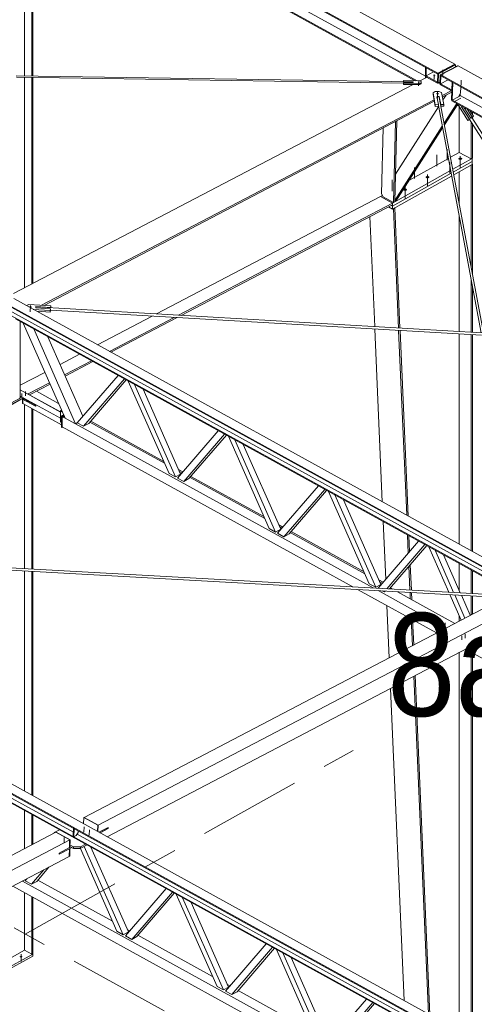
# Model space of a CAD drawing. Header units: millimetres. Extents: x -260 to 160, y -50 to 247.
# Tile 53 of 74: x -118 to -105, y 180 to 209. Entities that reach past the tile are written whole.
import ezdxf

# ---------------------------------------------------------------- set-up
doc = ezdxf.new("R2010")
doc.units = ezdxf.units.MM
for name, pattern in [('XKITLINE00', [0]), ('XKITLINE02', [4, 2, -2]), ('XKITLINE03', [6, 3, -1, 1, -1])]:
    doc.linetypes.add(name, pattern=pattern)
for name, color, linetype, lineweight in [('Element', 2, 'Continuous', 0), ('Spoina', 1, 'Continuous', 0), ('Śruba', 3, 'Continuous', 0)]:
    doc.layers.add(name, color=color, linetype=linetype, lineweight=lineweight)
doc.styles.add('ARIAL', font='ARIAL.TTF')

msp = doc.modelspace()

# ---------------------------------------------------------------- hatches: boundary and pattern name
at = {"layer": 'Śruba'}
for points in [[(-105.684, 207.102), (-105.69, 207.103), (-105.695, 207.105), (-105.7, 207.107), (-105.704, 207.11), (-105.707, 207.113), (-105.709, 207.116), (-105.709, 207.119), (-105.709, 207.123), (-105.707, 207.126), (-105.704, 207.129), (-105.7, 207.131), (-105.695, 207.133), (-105.689, 207.135), (-105.683, 207.136), (-105.677, 207.136), (-105.671, 207.135), (-105.665, 207.134), (-105.659, 207.132), (-105.654, 207.13), (-105.65, 207.127), (-105.647, 207.124), (-105.646, 207.121), (-105.645, 207.118), (-105.646, 207.114), (-105.648, 207.111), (-105.651, 207.108), (-105.655, 207.106), (-105.66, 207.104), (-105.665, 207.102), (-105.671, 207.101), (-105.678, 207.101)], [(-106.135, 206.916), (-106.139, 206.917), (-106.144, 206.918), (-106.147, 206.92), (-106.15, 206.922), (-106.153, 206.925), (-106.154, 206.927), (-106.154, 206.93), (-106.154, 206.932), (-106.152, 206.935), (-106.15, 206.937), (-106.147, 206.939), (-106.143, 206.941), (-106.139, 206.942), (-106.134, 206.943), (-106.129, 206.943), (-106.124, 206.942), (-106.12, 206.941), (-106.115, 206.94), (-106.112, 206.938), (-106.108, 206.936), (-106.106, 206.934), (-106.105, 206.931), (-106.104, 206.929), (-106.105, 206.926), (-106.106, 206.923), (-106.109, 206.921), (-106.112, 206.919), (-106.116, 206.918), (-106.12, 206.917), (-106.125, 206.916), (-106.13, 206.916)], [(-105.589, 206.573), (-105.596, 206.574), (-105.603, 206.576), (-105.609, 206.579), (-105.614, 206.582), (-105.617, 206.586), (-105.619, 206.59), (-105.62, 206.594), (-105.619, 206.598), (-105.617, 206.602), (-105.613, 206.606), (-105.608, 206.609), (-105.602, 206.611), (-105.595, 206.613), (-105.588, 206.614), (-105.58, 206.614), (-105.573, 206.614), (-105.565, 206.612), (-105.559, 206.61), (-105.553, 206.607), (-105.548, 206.604), (-105.544, 206.6), (-105.542, 206.596), (-105.542, 206.592), (-105.542, 206.588), (-105.545, 206.584), (-105.548, 206.581), (-105.553, 206.577), (-105.559, 206.575), (-105.566, 206.573), (-105.574, 206.572), (-105.581, 206.572)], [(-104.929, 204.667), (-104.94, 204.669), (-104.95, 204.672), (-104.958, 204.676), (-104.965, 204.681), (-104.971, 204.686), (-104.974, 204.692), (-104.975, 204.698), (-104.974, 204.704), (-104.971, 204.71), (-104.965, 204.716), (-104.958, 204.721), (-104.95, 204.725), (-104.94, 204.728), (-104.929, 204.729), (-104.918, 204.73), (-104.907, 204.729), (-104.896, 204.728), (-104.886, 204.725), (-104.878, 204.721), (-104.87, 204.716), (-104.865, 204.71), (-104.862, 204.704), (-104.861, 204.698), (-104.862, 204.692), (-104.865, 204.686), (-104.87, 204.681), (-104.878, 204.676), (-104.886, 204.672), (-104.896, 204.669), (-104.907, 204.667), (-104.918, 204.666)], [(-105.885, 204.132), (-105.895, 204.133), (-105.905, 204.136), (-105.914, 204.14), (-105.921, 204.145), (-105.926, 204.151), (-105.929, 204.157), (-105.931, 204.163), (-105.929, 204.169), (-105.926, 204.175), (-105.921, 204.18), (-105.914, 204.185), (-105.905, 204.189), (-105.895, 204.192), (-105.885, 204.194), (-105.873, 204.195), (-105.862, 204.194), (-105.852, 204.192), (-105.842, 204.189), (-105.833, 204.185), (-105.826, 204.18), (-105.821, 204.175), (-105.817, 204.169), (-105.816, 204.163), (-105.817, 204.157), (-105.821, 204.151), (-105.826, 204.145), (-105.833, 204.14), (-105.842, 204.136), (-105.852, 204.133), (-105.862, 204.132), (-105.873, 204.131)], [(-106.538, 203.765), (-106.549, 203.767), (-106.559, 203.77), (-106.568, 203.774), (-106.575, 203.779), (-106.58, 203.784), (-106.583, 203.79), (-106.584, 203.796), (-106.583, 203.803), (-106.58, 203.809), (-106.575, 203.814), (-106.568, 203.819), (-106.559, 203.823), (-106.549, 203.826), (-106.538, 203.828), (-106.527, 203.828), (-106.516, 203.828), (-106.505, 203.826), (-106.495, 203.823), (-106.487, 203.819), (-106.48, 203.814), (-106.474, 203.809), (-106.471, 203.803), (-106.47, 203.796), (-106.471, 203.79), (-106.474, 203.784), (-106.48, 203.779), (-106.487, 203.774), (-106.495, 203.77), (-106.505, 203.767), (-106.516, 203.765), (-106.527, 203.765)], [(-117.46, 200.361), (-117.467, 200.362), (-117.474, 200.365), (-117.48, 200.367), (-117.485, 200.371), (-117.488, 200.374), (-117.49, 200.378), (-117.491, 200.383), (-117.49, 200.387), (-117.488, 200.391), (-117.484, 200.394), (-117.479, 200.397), (-117.473, 200.4), (-117.466, 200.401), (-117.459, 200.402), (-117.451, 200.403), (-117.443, 200.402), (-117.436, 200.401), (-117.429, 200.399), (-117.424, 200.396), (-117.419, 200.392), (-117.415, 200.389), (-117.413, 200.385), (-117.412, 200.381), (-117.413, 200.376), (-117.416, 200.373), (-117.419, 200.369), (-117.424, 200.366), (-117.43, 200.363), (-117.437, 200.362), (-117.445, 200.361), (-117.452, 200.36)], [(-117.731, 181.433), (-117.739, 181.434), (-117.745, 181.436), (-117.751, 181.438), (-117.756, 181.442), (-117.76, 181.446), (-117.762, 181.45), (-117.763, 181.454), (-117.762, 181.458), (-117.76, 181.462), (-117.756, 181.466), (-117.751, 181.469), (-117.745, 181.472), (-117.739, 181.474), (-117.731, 181.475), (-117.724, 181.476), (-117.716, 181.475), (-117.709, 181.474), (-117.702, 181.472), (-117.696, 181.469), (-117.691, 181.466), (-117.687, 181.462), (-117.685, 181.458), (-117.684, 181.454), (-117.685, 181.45), (-117.687, 181.446), (-117.691, 181.442), (-117.696, 181.438), (-117.702, 181.436), (-117.709, 181.434), (-117.716, 181.433), (-117.724, 181.432)]]:
    msp.add_hatch(color=256, dxfattribs=at).paths.add_polyline_path(points, flags=17)

# ---------------------------------------------------------------- linework, layer by layer
at = {"layer": 'Element', "linetype": 'XKITLINE00', "lineweight": 0}
for p, q in [((-105.073, 207.453), (-132.395, 222.501)), ((-132.898, 222.207), (-105.576, 207.16)), ((-132.897, 222.237), (-105.575, 207.19)), ((-117.671, 213.563), (-105.936, 207.1)), ((-117.73, 213.304), (-106.232, 206.971)), ((-117.729, 213.334), (-106.175, 206.97)), ((-117.621, 207.112), (-117.621, 213.243)), ((-117.415, 207.109), (-117.415, 213.13)), ((-117.383, 207.108), (-117.383, 213.113)), ((-105.576, 207.181), (-105.073, 207.444)), ((-105.575, 207.19), (-105.073, 207.453)), ((-105.053, 207.433), (-105.555, 207.17)), ((-105.505, 207.142), (-105.002, 207.405)), ((-104.981, 207.403), (-105.484, 207.14)), ((-105.073, 207.453), (-105.073, 207.444)), ((-105.073, 207.444), (-105.053, 207.433)), ((-105.054, 207.378), (-105.053, 207.433)), ((-105.002, 207.405), (-104.99, 207.398)), ((-104.981, 207.403), (-74.636, 190.69)), ((-117.867, 207.116), (-106.29, 206.938)), ((-105.937, 207.048), (-105.929, 207.355)), ((-105.917, 207.116), (-105.918, 207.086)), ((-105.917, 207.116), (-105.701, 207.229)), ((-105.582, 206.931), (-105.917, 207.116)), ((-105.915, 207.117), (-105.909, 207.343)), ((-105.583, 206.91), (-105.576, 207.181)), ((-105.576, 207.16), (-105.575, 207.19)), ((-105.555, 207.17), (-105.576, 207.181)), ((-105.562, 206.899), (-105.555, 207.17)), ((-105.512, 206.871), (-105.505, 207.142)), ((-105.505, 207.142), (-105.484, 207.131)), ((-105.491, 206.86), (-105.484, 207.131)), ((-105.484, 207.14), (-105.485, 207.11)), ((-105.485, 207.11), (-90.445, 198.827)), ((-105.484, 207.14), (-75.139, 190.427)), ((-117.94, 200.769), (-106.294, 206.861)), ((-117.861, 207.073), (-106.576, 206.9)), ((-117.621, 200.936), (-117.621, 207.07)), ((-117.415, 201.043), (-117.415, 207.067)), ((-117.383, 201.06), (-117.383, 207.066)), ((-106.577, 206.946), (-106.576, 206.976)), ((-106.577, 206.942), (-106.577, 206.946)), ((-106.576, 206.948), (-106.576, 206.976)), ((-106.576, 206.976), (-106.094, 206.969)), ((-106.576, 206.942), (-106.576, 206.948)), ((-106.29, 206.943), (-106.576, 206.948)), ((-106.576, 206.894), (-106.576, 206.925)), ((-106.575, 206.896), (-106.576, 206.925)), ((-106.576, 206.925), (-106.29, 206.92)), ((-106.576, 206.866), (-106.575, 206.896)), ((-106.576, 206.866), (-106.576, 206.894)), ((-106.094, 206.858), (-106.576, 206.866)), ((-106.093, 206.888), (-106.575, 206.896)), ((-106.29, 206.938), (-106.29, 206.943)), ((-106.29, 206.936), (-106.29, 206.943)), ((-106.29, 206.934), (-106.29, 206.938)), ((-106.29, 206.921), (-106.29, 206.934)), ((-106.29, 206.92), (-106.29, 206.927)), ((-106.29, 206.92), (-106.29, 206.921)), ((-106.094, 206.969), (-106.058, 206.949)), ((-106.094, 206.858), (-106.093, 206.888)), ((-106.094, 206.858), (-106.059, 206.877)), ((-106.058, 206.907), (-106.093, 206.888)), ((-106.091, 206.967), (-105.892, 207.072)), ((-106.059, 206.877), (-106.058, 206.907)), ((-106.058, 206.949), (-106.058, 206.907)), ((-105.918, 207.086), (-105.583, 206.901)), ((-105.917, 207.059), (-105.916, 207.085)), ((-105.583, 206.901), (-105.582, 206.931)), ((-105.562, 206.899), (-105.583, 206.91)), ((-105.583, 206.901), (-105.575, 206.906)), ((-105.51, 206.926), (-105.562, 206.899)), ((-105.491, 206.86), (-105.512, 206.871)), ((-105.491, 206.881), (-105.492, 206.851)), ((-105.492, 206.851), (-105.157, 206.667)), ((-105.491, 206.881), (-105.275, 206.994)), ((-105.156, 206.697), (-105.491, 206.881)), ((-105.491, 206.86), (-105.491, 206.86)), ((-105.164, 206.703), (-105.158, 206.93)), ((-105.138, 206.919), (-105.151, 206.41)), ((-105.712, 206.569), (-105.711, 206.617)), ((-105.712, 206.569), (-105.647, 206.225)), ((-105.711, 206.617), (-105.647, 206.658)), ((-105.646, 206.273), (-105.711, 206.617)), ((-105.647, 206.658), (-105.54, 206.662)), ((-105.54, 206.662), (-105.462, 206.626)), ((-105.462, 206.626), (-105.397, 206.282)), ((-105.446, 206.542), (-105.182, 206.68)), ((-105.438, 206.499), (-105.166, 206.641)), ((-105.422, 206.415), (-105.333, 206.554)), ((-105.172, 206.421), (-105.165, 206.671)), ((-105.157, 206.667), (-105.156, 206.697)), ((-105.157, 206.667), (-105.155, 206.667)), ((-105.156, 206.697), (-105.154, 206.698)), ((-104.973, 206.504), (-104.908, 206.612)), ((-104.965, 206.517), (-104.92, 206.541)), ((-104.92, 206.541), (-104.919, 206.594)), ((-104.92, 206.541), (-91.07, 198.913)), ((-104.908, 206.612), (-104.904, 206.79)), ((-117.129, 200.43), (-105.683, 206.418)), ((-117.048, 200.425), (-105.675, 206.375)), ((-105.647, 206.225), (-105.646, 206.273)), ((-105.557, 206.276), (-105.646, 206.273)), ((-105.6, 206.506), (-105.585, 206.506)), ((-105.6, 206.506), (-105.557, 206.276)), ((-105.596, 206.496), (-105.597, 206.492)), ((-105.583, 206.508), (-105.596, 206.496)), ((-105.565, 206.513), (-105.583, 206.508)), ((-105.548, 206.51), (-105.565, 206.513)), ((-105.558, 206.228), (-105.557, 206.276)), ((-104.31, 199.628), (-105.557, 206.251)), ((-105.534, 206.5), (-105.548, 206.51)), ((-105.545, 206.508), (-105.529, 206.508)), ((-105.53, 206.485), (-105.534, 206.5)), ((-105.53, 206.485), (-105.529, 206.508)), ((-104.237, 199.624), (-105.53, 206.485)), ((-105.486, 206.279), (-105.529, 206.508)), ((-105.397, 206.282), (-105.486, 206.279)), ((-105.486, 206.255), (-105.486, 206.279)), ((-105.482, 206.231), (-105.398, 206.233)), ((-105.398, 206.233), (-105.397, 206.282)), ((-105.388, 205.733), (-105.023, 206.305)), ((-105.379, 205.685), (-104.993, 206.289)), ((-105.172, 206.421), (-105.151, 206.41)), ((-105.164, 206.413), (-105.16, 206.415)), ((-105.164, 206.383), (-105.164, 206.413)), ((-105.164, 206.413), (-91.487, 198.881)), ((-105.164, 206.383), (-91.549, 198.885)), ((-105.151, 206.41), (-104.973, 206.504)), ((-105.026, 206.238), (-105.002, 206.251)), ((-105.021, 206.246), (-104.977, 206.28)), ((-105.002, 206.251), (-104.97, 206.276)), ((-104.981, 206.268), (-104.695, 205.817)), ((-106.809, 204.246), (-105.551, 206.214)), ((-105.647, 206.225), (-105.558, 206.228)), ((-104.95, 204.883), (-104.95, 206.219)), ((-104.877, 206.214), (-104.882, 206.211)), ((-104.882, 206.211), (-104.877, 206.213)), ((-104.882, 206.211), (-104.653, 205.849)), ((-104.878, 206.215), (-104.872, 206.221)), ((-100.573, 199.41), (-104.878, 206.215)), ((-104.872, 206.221), (-104.871, 206.221)), ((-104.806, 206.186), (-104.613, 205.881)), ((-104.71, 206.133), (-104.571, 205.913)), ((-104.531, 205.936), (-104.626, 206.087)), ((-104.602, 206.049), (-104.602, 206.074)), ((-104.562, 205.985), (-104.562, 206.051)), ((-106.87, 203.424), (-106.808, 205.781)), ((-106.83, 203.445), (-106.768, 205.802)), ((-106.808, 205.781), (-106.809, 205.782)), ((-106.808, 205.781), (-106.768, 205.802)), ((-106.768, 205.802), (-106.769, 205.803)), ((-104.695, 205.817), (-104.653, 205.849)), ((-104.695, 205.817), (-104.655, 205.839)), ((-104.655, 205.839), (-104.645, 205.847)), ((-104.653, 205.849), (-104.648, 205.852)), ((-104.613, 205.881), (-104.571, 205.913)), ((-104.613, 205.881), (-104.573, 205.903)), ((-104.602, 204.692), (-104.602, 205.78)), ((-100.468, 199.404), (-104.578, 205.9)), ((-104.573, 205.903), (-104.531, 205.936)), ((-104.571, 205.913), (-104.531, 205.936)), ((-104.562, 205.875), (-104.562, 205.912)), ((-104.562, 204.715), (-104.562, 205.716)), ((-107.165, 205.595), (-107.216, 203.675)), ((-106.827, 203.482), (-105.444, 205.647)), ((-106.801, 203.46), (-105.435, 205.598)), ((-105.201, 204.742), (-104.95, 204.883)), ((-104.95, 204.883), (-104.602, 204.692)), ((-106.417, 204.061), (-105.266, 204.706)), ((-105.136, 204.393), (-104.572, 204.709)), ((-105.121, 204.312), (-104.572, 204.62)), ((-105.121, 204.312), (-104.572, 204.62)), ((-105.105, 204.232), (-104.572, 204.531)), ((-104.602, 204.692), (-104.562, 204.715)), ((-104.562, 204.536), (-104.602, 204.514)), ((-104.602, 201.561), (-104.602, 204.514)), ((-104.572, 204.709), (-104.572, 204.62)), ((-104.572, 204.62), (-104.572, 204.531)), ((-104.572, 204.542), (-104.562, 204.536)), ((-104.562, 201.347), (-104.562, 204.536)), ((-106.893, 203.408), (-105.201, 204.357)), ((-106.893, 203.319), (-105.185, 204.276)), ((-106.893, 203.319), (-105.185, 204.276)), ((-104.947, 203.392), (-104.947, 204.32)), ((-106.893, 203.23), (-105.17, 204.195)), ((-107.216, 203.675), (-107.167, 203.587)), ((-113.777, 200.179), (-107.24, 203.6)), ((-113.135, 200.142), (-106.893, 203.408)), ((-107.24, 203.6), (-107.19, 203.628)), ((-106.893, 203.408), (-107.24, 203.6)), ((-107.24, 203.6), (-106.893, 203.408)), ((-107.167, 203.587), (-106.87, 203.424)), ((-106.894, 203.36), (-106.893, 203.408)), ((-106.893, 203.319), (-106.893, 203.408)), ((-106.87, 203.424), (-106.83, 203.445)), ((-106.829, 203.482), (-106.827, 203.482)), ((-106.829, 203.475), (-106.801, 203.46)), ((-106.827, 203.482), (-106.801, 203.46)), ((-113.053, 200.137), (-106.894, 203.36)), ((-107.014, 203.297), (-106.893, 203.23)), ((-106.931, 203.341), (-106.893, 203.319)), ((-106.931, 203.341), (-106.893, 203.319)), ((-106.893, 203.23), (-106.893, 203.319)), ((-106.872, 203.242), (-106.87, 203.24)), ((-106.87, 203.24), (-106.83, 203.265)), ((-106.719, 199.768), (-106.87, 203.24)), ((-106.677, 199.766), (-106.83, 203.265)), ((-107.414, 199.809), (-107.553, 203.015)), ((-104.947, 199.665), (-104.947, 203.011)), ((-104.602, 199.645), (-104.602, 201.179)), ((-104.562, 199.642), (-104.562, 200.966)), ((-117.939, 200.624), (-87.593, 183.912)), ((-87.852, 183.515), (-118.197, 200.228)), ((-118.191, 200.469), (-87.845, 183.756)), ((-118.19, 200.493), (-87.845, 183.78)), ((-118.078, 200.29), (-103.03, 192.003)), ((-117.567, 200.42), (-117.496, 200.451)), ((-117.496, 200.451), (-116.855, 200.414)), ((-116.873, 200.281), (-117.367, 200.309)), ((-117.294, 200.353), (-117.293, 200.361)), ((-117.294, 200.353), (-116.867, 200.328)), ((-117.291, 200.378), (-117.293, 200.364)), ((-117.293, 200.364), (-117.293, 200.353)), ((-117.29, 200.384), (-117.291, 200.378)), ((-117.29, 200.384), (-117.289, 200.391)), ((-117.29, 200.384), (-104.284, 199.626)), ((-117.289, 200.384), (-117.289, 200.391)), ((-116.862, 200.366), (-117.289, 200.391)), ((-117.269, 200.255), (-116.875, 200.232)), ((-116.875, 200.232), (-116.873, 200.281)), ((-116.875, 200.232), (-116.868, 200.28)), ((-116.867, 200.328), (-116.873, 200.281)), ((-116.868, 200.28), (-116.867, 200.328)), ((-116.868, 200.288), (-104.296, 199.556)), ((-116.855, 200.414), (-116.862, 200.366)), ((-116.862, 200.359), (-116.862, 200.366)), ((-116.857, 200.358), (-116.856, 200.366)), ((-116.856, 200.366), (-116.855, 200.414)), ((-117.888, 200.033), (-87.852, 183.491)), ((-117.749, 197.735), (-117.749, 199.956)), ((-115.496, 199.279), (-113.899, 200.115)), ((-115.149, 199.088), (-113.258, 200.077)), ((-115.105, 199.063), (-113.176, 200.073)), ((-116.442, 197.146), (-117.663, 199.909)), ((-116.135, 196.977), (-117.356, 199.74)), ((-107.191, 194.705), (-107.411, 199.737)), ((-106.481, 194.314), (-106.716, 199.697)), ((-106.439, 194.291), (-106.674, 199.694)), ((-115.919, 197.198), (-116.941, 199.512)), ((-104.947, 193.469), (-104.947, 199.594)), ((-104.602, 193.279), (-104.602, 199.573)), ((-104.562, 193.257), (-104.562, 199.571)), ((-116.586, 198.709), (-116.021, 199.005)), ((-116.453, 198.406), (-115.673, 198.813)), ((-116.435, 198.367), (-115.629, 198.789)), ((-117.749, 198.1), (-117.03, 198.477)), ((-116.085, 197.005), (-114.895, 198.385)), ((-115.9, 196.904), (-114.711, 198.283)), ((-114.658, 198.254), (-115.749, 196.988)), ((-113.41, 195.532), (-114.599, 198.222)), ((-117.749, 197.971), (-116.578, 197.327)), ((-117.749, 197.963), (-116.578, 197.318)), ((-117.521, 197.846), (-116.896, 198.173)), ((-117.477, 197.822), (-116.879, 198.135)), ((-117.276, 197.927), (-116.63, 197.571)), ((-113.226, 195.431), (-114.415, 198.12)), ((-114.166, 197.983), (-113.075, 195.515)), ((-126.312, 193.246), (-117.695, 197.755)), ((-126.23, 193.241), (-117.651, 197.731)), ((-117.696, 197.701), (-118.257, 197.387)), ((-117.779, 197.718), (-117.749, 197.735)), ((-117.749, 197.785), (-116.578, 197.14)), ((-117.307, 197.487), (-117.702, 197.704)), ((-117.685, 197.695), (-117.685, 197.576)), ((-117.675, 197.57), (-117.675, 197.69)), ((-117.675, 197.57), (-117.675, 197.69)), ((-117.674, 197.719), (-117.307, 197.517)), ((-117.661, 197.726), (-117.294, 197.524)), ((-117.685, 197.576), (-117.675, 197.57)), ((-116.549, 196.95), (-117.675, 197.57)), ((-117.621, 192.762), (-117.621, 197.54)), ((-117.415, 192.751), (-117.415, 197.427)), ((-117.383, 192.749), (-117.383, 197.409)), ((-117.307, 197.517), (-117.294, 197.524)), ((-117.307, 197.487), (-117.307, 197.517)), ((-117.294, 197.494), (-117.307, 197.487)), ((-117.294, 197.524), (-117.294, 197.494)), ((-116.578, 197.359), (-116.548, 197.376)), ((-116.523, 197.328), (-116.578, 197.359)), ((-116.578, 197.359), (-116.578, 197.032)), ((-116.548, 197.376), (-116.542, 197.373)), ((-116.549, 197.206), (-116.485, 197.242)), ((-116.534, 197.198), (-116.549, 197.206)), ((-116.549, 196.879), (-116.549, 197.206)), ((-116.534, 197.198), (-116.479, 197.229)), ((-116.534, 196.871), (-116.534, 197.198)), ((-116.473, 197.217), (-116.521, 197.19)), ((-116.521, 197.19), (-116.155, 196.988)), ((-116.521, 197.19), (-116.521, 196.893)), ((-116.135, 196.977), (-116.442, 197.146)), ((-115.692, 197.054), (-113.565, 195.883)), ((-116.578, 197.032), (-116.549, 197.016)), ((-116.549, 196.879), (-116.534, 196.871)), ((-116.534, 196.871), (-116.508, 196.886)), ((-116.521, 196.893), (-108.055, 192.23)), ((-116.085, 197.005), (-116.135, 196.977)), ((-116.135, 196.977), (-107.455, 192.197)), ((-115.9, 196.904), (-116.085, 197.005)), ((-115.749, 196.988), (-115.9, 196.904)), ((-115.717, 197.026), (-113.541, 195.828)), ((-113.164, 195.397), (-111.975, 196.777)), ((-112.98, 195.295), (-111.791, 196.675)), ((-111.738, 196.646), (-112.829, 195.38)), ((-110.49, 193.924), (-111.679, 196.614)), ((-110.306, 193.822), (-111.495, 196.512)), ((-111.246, 196.375), (-110.155, 193.907)), ((-113.132, 195.644), (-113.009, 195.577)), ((-113.226, 195.431), (-113.41, 195.532)), ((-113.075, 195.515), (-113.226, 195.431)), ((-112.98, 195.295), (-113.164, 195.397)), ((-113.108, 195.589), (-113.034, 195.549)), ((-112.829, 195.38), (-112.98, 195.295)), ((-112.797, 195.418), (-110.621, 194.22)), ((-112.772, 195.446), (-110.645, 194.275)), ((-110.244, 193.789), (-109.055, 195.168)), ((-110.06, 193.687), (-108.871, 195.067)), ((-108.818, 195.038), (-109.909, 193.772)), ((-107.57, 192.316), (-108.759, 195.005)), ((-107.385, 192.214), (-108.575, 194.904)), ((-108.326, 194.767), (-107.235, 192.299)), ((-110.306, 193.822), (-110.49, 193.924)), ((-110.155, 193.907), (-110.306, 193.822)), ((-110.212, 194.036), (-110.089, 193.969)), ((-110.187, 193.981), (-110.114, 193.94)), ((-107.093, 192.448), (-107.166, 194.128)), ((-131.139, 193.718), (-100.793, 177.006)), ((-110.06, 193.687), (-110.244, 193.789)), ((-109.909, 193.772), (-110.06, 193.687)), ((-109.876, 193.81), (-107.7, 192.611)), ((-109.852, 193.838), (-107.725, 192.666)), ((-106.433, 193.214), (-106.456, 193.737)), ((-106.394, 193.259), (-106.414, 193.714)), ((-131.391, 193.563), (-101.045, 176.85)), ((-131.39, 193.587), (-101.045, 176.875)), ((-131.278, 193.384), (-116.2, 185.08)), ((-130.454, 193.477), (-103.66, 191.985)), ((-130.031, 193.382), (-104.096, 191.938)), ((-107.317, 192.189), (-106.135, 193.56)), ((-107.057, 192.175), (-105.95, 193.459)), ((-106.983, 192.17), (-105.898, 193.429)), ((-105.254, 192.074), (-105.839, 193.397)), ((-101.052, 176.585), (-131.398, 193.298)), ((-101.052, 176.609), (-131.397, 193.322)), ((-105.111, 192.066), (-105.654, 193.296)), ((-104.918, 192.055), (-105.406, 193.159)), ((-106.386, 192.137), (-106.416, 192.827)), ((-106.345, 192.135), (-106.377, 192.873)), ((-104.947, 192.122), (-104.947, 192.906)), ((-117.621, 186.274), (-117.621, 192.691)), ((-117.415, 186.16), (-117.415, 192.68)), ((-117.383, 186.143), (-117.383, 192.678)), ((-104.602, 192.038), (-104.602, 192.716)), ((-104.562, 192.036), (-104.562, 192.694)), ((-107.385, 192.214), (-107.57, 192.316)), ((-107.235, 192.299), (-107.385, 192.214)), ((-107.292, 192.428), (-107.169, 192.36)), ((-107.267, 192.373), (-107.193, 192.332)), ((-106.956, 192.201), (-106.891, 192.165)), ((-115.886, 185.509), (-103.51, 191.984)), ((-107.911, 192.151), (-105.611, 190.884)), ((-107.311, 192.117), (-105.335, 191.029)), ((-107.198, 192.111), (-107.14, 192.079)), ((-107.14, 192.079), (-107.116, 192.106)), ((-107.093, 192.105), (-107.14, 192.079)), ((-106.746, 192.086), (-105.075, 191.165)), ((-106.375, 191.881), (-106.383, 192.066)), ((-106.333, 191.858), (-106.342, 192.063)), ((-104.894, 191.26), (-105.222, 192.001)), ((-104.781, 191.319), (-105.079, 191.993)), ((-104.628, 191.399), (-104.886, 191.982)), ((-104.602, 191.412), (-104.602, 191.967)), ((-104.562, 191.433), (-104.562, 191.964)), ((-115.48, 185.286), (-103.104, 191.76)), ((-106.993, 190.161), (-107.06, 191.682)), ((-104.947, 191.232), (-104.947, 191.38)), ((-115.215, 184.949), (-103.117, 191.278)), ((-106.316, 190.516), (-106.35, 191.291)), ((-106.275, 190.537), (-106.307, 191.268)), ((-104.947, 179.294), (-104.947, 190.321)), ((-104.763, 190.417), (-102.597, 189.224)), ((-104.602, 179.104), (-104.602, 190.329)), ((-104.562, 179.082), (-104.562, 190.306)), ((-105.849, 179.79), (-106.277, 189.625)), ((-105.806, 179.767), (-106.237, 189.646)), ((-106.559, 180.181), (-106.955, 189.27)), ((-117.621, 184.601), (-117.621, 185.71)), ((-117.415, 184.708), (-117.415, 185.597)), ((-117.383, 184.725), (-117.383, 185.58)), ((-115.9, 185.326), (-115.896, 185.504)), ((-115.896, 185.504), (-115.886, 185.509)), ((-115.49, 185.281), (-115.896, 185.504)), ((-115.48, 185.286), (-115.886, 185.509)), ((-115.48, 185.286), (-115.886, 185.509)), ((-129.086, 178.596), (-116.71, 185.078)), ((-116.757, 185.053), (-116.756, 185.072)), ((-116.605, 185.151), (-116.756, 185.072)), ((-116.756, 185.072), (-116.756, 185.054)), ((-116.7, 185.083), (-116.71, 185.078)), ((-116.304, 184.854), (-116.71, 185.078)), ((-116.71, 185.078), (-116.304, 184.854)), ((-116.294, 184.86), (-116.7, 185.083)), ((-116.197, 185.195), (-116.203, 184.957)), ((-116.176, 185.184), (-116.197, 185.195)), ((-116.197, 185.195), (-116.197, 185.195)), ((-116.176, 185.184), (-116.183, 184.946)), ((-116.176, 185.184), (-116.176, 185.184)), ((-116.115, 184.981), (-116.063, 185.068)), ((-116.091, 185.021), (-101.048, 176.736)), ((-116.063, 185.068), (-116.062, 185.121)), ((-115.494, 185.102), (-115.49, 185.281)), ((-115.49, 185.281), (-115.48, 185.286)), ((-115.485, 185.097), (-115.48, 185.286)), ((-115.485, 185.097), (-115.48, 185.286)), ((-115.184, 185.221), (-115.453, 185.08)), ((-115.19, 185.187), (-115.425, 185.064)), ((-115.42, 185.062), (-115.185, 185.185)), ((-115.189, 185.218), (-115.19, 185.187)), ((-115.19, 185.187), (-115.185, 185.185)), ((-115.185, 185.185), (-115.184, 185.221)), ((-128.68, 178.372), (-116.304, 184.854)), ((-116.31, 184.631), (-116.304, 184.854)), ((-116.304, 184.854), (-116.31, 184.631)), ((-116.294, 184.86), (-116.304, 184.854)), ((-116.3, 184.637), (-116.294, 184.86)), ((-116.203, 184.957), (-116.183, 184.946)), ((-116.183, 184.946), (-116.115, 184.981)), ((-115.845, 184.732), (-115.995, 184.653)), ((-116.612, 184.443), (-116.246, 184.634)), ((-116.612, 184.437), (-116.311, 184.595)), ((-116.611, 184.473), (-116.612, 184.437)), ((-116.31, 184.631), (-116.611, 184.473)), ((-116.311, 184.595), (-116.317, 184.372)), ((-116.311, 184.595), (-116.317, 184.372)), ((-116.316, 184.598), (-116.311, 184.595)), ((-116.316, 184.598), (-116.311, 184.595)), ((-116.311, 184.595), (-116.301, 184.6)), ((-116.31, 184.631), (-116.3, 184.637)), ((-116.301, 184.6), (-116.307, 184.378)), ((-116.306, 184.603), (-116.301, 184.6)), ((-116.3, 184.642), (-116.279, 184.653)), ((-116.299, 184.664), (-116.199, 184.608)), ((-116.298, 184.712), (-116.197, 184.656)), ((-116.199, 184.608), (-116.197, 184.656)), ((-116.199, 184.608), (-115.997, 184.605)), ((-116.197, 184.656), (-115.995, 184.653)), ((-115.997, 184.605), (-115.8, 184.708)), ((-115.995, 184.653), (-115.997, 184.605)), ((-114.93, 182.193), (-115.996, 184.605)), ((-114.745, 182.092), (-115.883, 184.665)), ((-115.686, 184.644), (-114.594, 182.176)), ((-128.155, 178.172), (-116.317, 184.372)), ((-116.317, 184.372), (-116.307, 184.378)), ((-117.42, 183.565), (-117.058, 183.984)), ((-116.916, 184.058), (-117.269, 183.649)), ((-117.686, 183.655), (-105.327, 176.849)), ((-117.604, 183.666), (-117.554, 183.724)), ((-117.42, 183.565), (-117.604, 183.666)), ((-117.269, 183.649), (-117.42, 183.565)), ((-117.236, 183.687), (-115.06, 182.489)), ((-117.962, 183.511), (-105.926, 176.882)), ((-117.621, 181.641), (-117.621, 183.323)), ((-114.684, 182.058), (-113.495, 183.438)), ((-114.499, 181.957), (-113.31, 183.336)), ((-113.257, 183.307), (-114.349, 182.041)), ((-117.415, 181.528), (-117.415, 183.21)), ((-117.383, 181.546), (-117.383, 183.192)), ((-112.009, 180.585), (-113.199, 183.275)), ((-111.825, 180.484), (-113.014, 183.173)), ((-112.765, 183.036), (-111.674, 180.568)), ((-114.745, 182.092), (-114.93, 182.193)), ((-114.594, 182.176), (-114.745, 182.092)), ((-114.627, 182.25), (-114.553, 182.21)), ((-114.499, 181.957), (-114.684, 182.058)), ((-114.349, 182.041), (-114.499, 181.957)), ((-114.316, 182.079), (-112.14, 180.881)), ((-118.257, 181.285), (-117.621, 181.641)), ((-117.621, 181.641), (-117.415, 181.528)), ((-111.764, 180.45), (-110.574, 181.83)), ((-111.579, 180.348), (-110.39, 181.728)), ((-110.337, 181.699), (-111.428, 180.433)), ((-109.089, 178.977), (-110.278, 181.667)), ((-108.905, 178.875), (-110.094, 181.565)), ((-117.383, 181.532), (-118.263, 181.039)), ((-117.383, 181.473), (-118.263, 180.979)), ((-117.415, 181.528), (-117.383, 181.546)), ((-117.396, 181.539), (-117.383, 181.532)), ((-117.383, 181.473), (-117.383, 181.532)), ((-109.845, 181.428), (-108.754, 178.96)), ((-111.825, 180.484), (-112.009, 180.585)), ((-111.674, 180.568), (-111.825, 180.484)), ((-111.579, 180.348), (-111.764, 180.45)), ((-111.707, 180.642), (-111.633, 180.601)), ((-111.428, 180.433), (-111.579, 180.348)), ((-111.396, 180.471), (-109.22, 179.272)), ((-108.843, 178.842), (-107.654, 180.221)), ((-108.659, 178.74), (-107.47, 180.12)), ((-107.417, 180.091), (-108.508, 178.825))]:
    msp.add_line(p, q, dxfattribs=at)
at = {"layer": 'Spoina', "linetype": 'XKITLINE03', "lineweight": 0}
for p, q in [((-142.455, 195.8), (115.24, 53.875)), ((-232.756, 117.572), (-108.044, 187.465))]:
    msp.add_line(p, q, dxfattribs=at)
at = {"layer": 'Śruba', "linetype": 'XKITLINE00', "lineweight": 0}
for p, q in [((-105.68, 207.004), (-105.676, 207.155)), ((-106.129, 206.958), (-106.132, 206.822)), ((-105.58, 206.635), (-105.584, 206.455)), ((-104.918, 204.772), (-104.918, 204.446)), ((-105.873, 204.237), (-105.873, 203.91)), ((-106.527, 203.871), (-106.527, 203.544)), ((-117.451, 200.424), (-117.455, 200.243)), ((-117.724, 181.317), (-117.724, 181.531))]:
    msp.add_line(p, q, dxfattribs=at)
at = {"layer": 'Śruba', "linetype": 'XKITLINE02', "lineweight": 0}
for p, q in [((-105.429, 207.136), (-105.425, 207.286)), ((-105.148, 206.711), (-105.144, 206.861)), ((-104.896, 206.842), (-104.892, 206.993)), ((-104.904, 206.468), (-105.067, 206.376)), ((-105.6, 204.813), (-105.6, 204.486)), ((-105.298, 204.982), (-105.298, 204.655)), ((-105.22, 204.603), (-105.22, 204.277)), ((-106.254, 204.447), (-106.254, 204.12)), ((-106.908, 204.08), (-106.908, 203.754)), ((-117.598, 197.916), (-117.598, 197.797)), ((-117.698, 197.86), (-117.698, 197.741)), ((-116.54, 197.147), (-116.452, 197.196)), ((-105.46, 191.12), (-105.46, 191.001)), ((-105.36, 191.176), (-105.36, 191.057)), ((-104.877, 190.798), (-104.877, 190.68)), ((-104.776, 190.855), (-104.776, 190.736)), ((-115.89, 185.083), (-115.886, 185.234)), ((-115.737, 184.999), (-115.733, 185.15)), ((-116.468, 184.78), (-116.464, 184.931)), ((-116.315, 184.697), (-116.311, 184.847))]:
    msp.add_line(p, q, dxfattribs=at)

# ---------------------------------------------------------------- texts
at = {"layer": 'Spoina', "style": 'ARIAL', "width": 0.85}
msp.add_text('8a', height=3, dxfattribs=at).set_placement((-107.044, 188.465))

doc.saveas('drawing.dxf')
